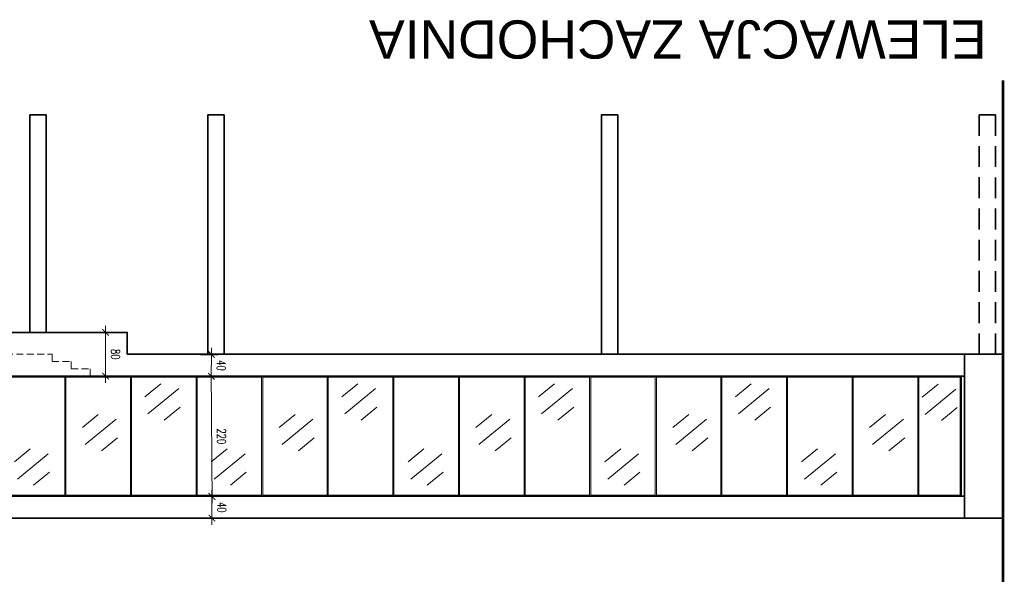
# Model space of a CAD drawing. Header units: inches. Extents: x 0 to 111471, y -105323 to 11070.
# Tile 200 of 256: x 43352 to 45153, y -27195 to -26163. Entities that reach past the tile are written whole.
import ezdxf

# ---------------------------------------------------------------- set-up
doc = ezdxf.new("R2010")
doc.units = ezdxf.units.IN
doc.header["$MEASUREMENT"] = 0
doc.linetypes.add('DASHDOTX2', pattern=[50.8, 25.4, -12.7, 0, -12.7])
doc.linetypes.add('DASHED', pattern=[19.05, 12.7, -6.35])
for name, color, linetype, lineweight in [('888 opisy', 3, 'Continuous', 0), ('888 osie', 5, 'DASHDOTX2', 13), ('888 sciany', 2, 'Continuous', 35), ('888 sciany istniejące', 2, 'Continuous', 35), ('888 widok', 8, 'Continuous', 0), ('888 wymiary', 1, 'Continuous', 0), ('Wymiary', 85, 'Continuous', 18)]:
    doc.layers.add(name, color=color, linetype=linetype, lineweight=lineweight)
doc.styles.get("Standard").update_dxf_attribs({"font": 'arial.ttf'})
doc.styles.add('TS 100_wymiary', font='romans.shx', dxfattribs={"width": 0.7, "height": 16})
doc.dimstyles.new('Dim Style 100', dxfattribs={"dimtxt": 16, "dimasz": 12, "dimexe": 12, "dimexo": 2, "dimgap": 10, "dimtad": 1, "dimdec": 0, "dimzin": 9, "dimtxsty": 'TS 100_wymiary', "dimblk": 'ARCHTICK', "dimcen": 2.5, "dimdle": 12, "dimclrd": 256, "dimclrt": 2, "dimadec": 0, "dimazin": 2, "dimtfac": 1, "dimtdec": 0, "dimtix": 1, "dimtmove": 2, "dimatfit": 3, "dimfxl": 0, "dimlwd": -1, "dimarcsym": 0})

# ---------------------------------------------------------------- blocks, each defined once
blk = doc.blocks.new('_ArchTick')
at = {"layer": 'Wymiary', "color": 0, "const_width": 0.15}
blk.add_lwpolyline([(-0.5, -0.5), (0.5, 0.5)], dxfattribs=at)
blk = doc.blocks.new('*D683')
at = {"layer": '888 wymiary', "color": 0, "lineweight": -2}
for p, q in [((43722.8, -26815.5), (43690.8, -26815.7)), ((43724, -27035.5), (43692, -27035.7))]:
    blk.add_line(p, q, dxfattribs=at)
at = {"layer": '888 wymiary'}
blk.add_line((43704.1, -27047.6), (43702.7, -26803.6), dxfattribs=at)
at = {"layer": 'Defpoints', "color": 0}
for p in [(43702.8, -26815.6), (43754.8, -26815.3), (43756.1, -27035.3)]:
    blk.add_point(p, dxfattribs=at)
at = {"layer": '888 wymiary', "linetype": 'ByBlock', "xscale": 12, "yscale": 12, "zscale": 12}
for p, rotation in [((43702.8, -26815.6), 90.3329199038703), ((43704, -27035.6), 270.3329199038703)]:
    blk.add_blockref('_ArchTick', p, dxfattribs=dict(at, rotation=rotation))
at = {"layer": '888 wymiary', "color": 2, "ltscale": 0.01, "insert": (43721.4, -26925.5), "char_height": 16, "attachment_point": 5, "rotation": 270.3329, "style": 'TS 100_wymiary'}
blk.add_mtext('220', dxfattribs=at)
blk = doc.blocks.new('*D684')
at = {"layer": '888 wymiary', "color": 0, "lineweight": -2}
for p, q in [((43683, -26775.6), (43715, -26775.8)), ((43682.8, -26815.6), (43714.8, -26815.8))]:
    blk.add_line(p, q, dxfattribs=at)
at = {"layer": '888 wymiary'}
blk.add_line((43702.7, -26827.7), (43703, -26763.7), dxfattribs=at)
at = {"layer": 'Defpoints', "color": 0}
for p in [(43629.4, -26775.3), (43703, -26775.7), (43629.2, -26815.3)]:
    blk.add_point(p, dxfattribs=at)
at = {"layer": '888 wymiary', "linetype": 'ByBlock', "xscale": 12, "yscale": 12, "zscale": 12}
for p, rotation in [((43703, -26775.7), 89.67513544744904), ((43702.8, -26815.7), 269.6751354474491)]:
    blk.add_blockref('_ArchTick', p, dxfattribs=dict(at, rotation=rotation))
at = {"layer": '888 wymiary', "color": 2, "ltscale": 0.01, "insert": (43720.9, -26795.8), "char_height": 16, "attachment_point": 5, "rotation": 269.6751, "style": 'TS 100_wymiary'}
blk.add_mtext('40', dxfattribs=at)
blk = doc.blocks.new('*D685')
at = {"layer": '888 wymiary'}
blk.add_line((43703.8, -27023.3), (43703.8, -27087.3), dxfattribs=at)
at = {"layer": '888 wymiary', "color": 0, "lineweight": -2}
for p, q in [((43683.8, -27035.3), (43715.8, -27035.3)), ((43683.8, -27075.3), (43715.8, -27075.3))]:
    blk.add_line(p, q, dxfattribs=at)
at = {"layer": 'Defpoints', "color": 0}
for p in [(43642.9, -27035.3), (43642.9, -27075.3), (43703.8, -27075.3)]:
    blk.add_point(p, dxfattribs=at)
at = {"layer": '888 wymiary', "linetype": 'ByBlock', "xscale": 12, "yscale": 12, "zscale": 12}
for p, rotation in [((43703.8, -27035.3), 90.00000000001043), ((43703.8, -27075.3), 270.0000000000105)]:
    blk.add_blockref('_ArchTick', p, dxfattribs=dict(at, rotation=rotation))
at = {"layer": '888 wymiary', "color": 2, "ltscale": 0.01, "insert": (43721.8, -27055.3), "char_height": 16, "attachment_point": 5, "rotation": 270, "style": 'TS 100_wymiary'}
blk.add_mtext('40', dxfattribs=at)
blk = doc.blocks.new('*D686')
at = {"layer": '888 wymiary'}
blk.add_line((43509.4, -26827.3), (43509.4, -26723.3), dxfattribs=at)
at = {"layer": '888 wymiary', "color": 0, "lineweight": -2}
for p, q in [((43509.4, -26735.3), (43521.4, -26735.3)), ((43509.4, -26815.3), (43521.4, -26815.3))]:
    blk.add_line(p, q, dxfattribs=at)
at = {"layer": 'Defpoints', "color": 0}
for p in [(43507.4, -26735.3), (43509.4, -26735.3), (43507.4, -26815.3)]:
    blk.add_point(p, dxfattribs=at)
at = {"layer": '888 wymiary', "linetype": 'ByBlock', "xscale": 12, "yscale": 12, "zscale": 12}
for p, rotation in [((43509.4, -26735.3), 90.00027056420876), ((43509.4, -26815.3), 270.0002705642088)]:
    blk.add_blockref('_ArchTick', p, dxfattribs=dict(at, rotation=rotation))
at = {"layer": '888 wymiary', "color": 2, "ltscale": 0.01, "insert": (43527.4, -26775.3), "char_height": 16, "attachment_point": 5, "rotation": 270.0003, "style": 'TS 100_wymiary'}
blk.add_mtext('80', dxfattribs=at)

msp = doc.modelspace()

# ---------------------------------------------------------------- linework, layer by layer
at = {"layer": '888 osie', "const_width": 5}
msp.add_lwpolyline([(45150.706, -26273.741), (45150.706, -27192.047)], dxfattribs=at)
at = {"layer": '888 sciany'}
msp.add_line((43335.822, -26815.283), (45080.524, -26815.283), dxfattribs=at)
msp.add_lwpolyline([(42984.15, -26815.283), (44796.822, -26815.283)], dxfattribs=at)
at = {"layer": '888 sciany istniejące', "ltscale": 0.01}
for p, q in [((45080.524, -26775.283), (45080.524, -27075.283)), ((45150.706, -26775.283), (45150.706, -27075.283)), ((45074.24, -27035.283), (45074.24, -26815.283))]:
    msp.add_line(p, q, dxfattribs=at)
at = {"layer": '888 sciany istniejące'}
for points in [[(43400.933, -26337.283), (43400.933, -26735.283), (43370.933, -26735.283), (43370.933, -26337.283), (43400.933, -26337.283)], [(43726.369, -26337.283), (43726.369, -26775.283), (43696.369, -26775.283), (43696.369, -26337.283), (43726.369, -26337.283)]]:
    msp.add_lwpolyline(points, dxfattribs=at)
msp.add_lwpolyline([(44446.369, -26337.283), (44446.369, -26775.283), (44416.369, -26775.283), (44416.369, -26337.283)], close=True, dxfattribs=at)
at = {"layer": '888 sciany istniejące', "linetype": 'DASHED', "ltscale": 3}
msp.add_lwpolyline([(45137.124, -26775.283), (45107.124, -26775.283), (45107.124, -26337.283), (45137.124, -26337.283)], close=True, dxfattribs=at)
at = {"layer": '888 sciany istniejące', "ltscale": 0.01}
for points in [[(43549.08, -26775.283), (43549.08, -26735.283), (42984.157, -26735.283)], [(45150.706, -26775.283), (43549.08, -26775.283)], [(45080.524, -27035.283), (42983.535, -27035.283)], [(45150.706, -27075.283), (42984.162, -27075.283)]]:
    msp.add_lwpolyline(points, dxfattribs=at)
at = {"layer": '888 widok', "ltscale": 0.01}
for p, q in [((45072.314, -26815.275), (45072.314, -26815.283)), ((45074.24, -26815.275), (45074.24, -27035.275)), ((43335.822, -26817.283), (43434.74, -26817.283)), ((43434.74, -26817.283), (43434.74, -27033.283)), ((43436.749, -27033.283), (43436.749, -26817.283)), ((43436.749, -26817.283), (43436.749, -27033.283)), ((43436.749, -26817.283), (43554.74, -26817.283)), ((43554.74, -26817.283), (43554.74, -27033.283)), ((43556.749, -27033.283), (43556.749, -26817.283)), ((43556.749, -26817.283), (43556.749, -27033.283)), ((43556.749, -26817.283), (43674.74, -26817.283)), ((43674.74, -26817.283), (43674.74, -27033.283)), ((43676.749, -27033.283), (43676.749, -26817.283)), ((43676.749, -26817.283), (43676.749, -27033.283)), ((43676.749, -26817.283), (43794.74, -26817.283)), ((43794.74, -26817.283), (43794.74, -27033.283)), ((43796.749, -27033.283), (43796.749, -26817.283)), ((43796.749, -26817.283), (43796.749, -27033.283)), ((43796.749, -26817.283), (43914.74, -26817.283)), ((43914.74, -26817.283), (43914.74, -27033.283)), ((43916.749, -27033.283), (43916.749, -26817.283)), ((43916.749, -26817.283), (43916.749, -27033.283)), ((43916.749, -26817.283), (44034.74, -26817.283)), ((44034.74, -26817.283), (44034.74, -27033.283)), ((44036.749, -27033.283), (44036.749, -26817.283)), ((44036.749, -26817.283), (44036.749, -27033.283)), ((44036.749, -26817.283), (44154.74, -26817.283)), ((44154.74, -26817.283), (44154.74, -27033.283)), ((44156.749, -27033.283), (44156.749, -26817.283)), ((44156.749, -26817.283), (44156.749, -27033.283)), ((44156.749, -26817.283), (44274.74, -26817.283)), ((44274.74, -26817.283), (44274.74, -27033.283)), ((44276.749, -27033.283), (44276.749, -26817.283)), ((44276.749, -26817.283), (44276.749, -27033.283)), ((44276.749, -26817.283), (44394.74, -26817.283)), ((44394.74, -26817.283), (44394.74, -27033.283)), ((44396.749, -27033.283), (44396.749, -26817.283)), ((44396.749, -26817.283), (44396.749, -27033.283)), ((44396.749, -26817.283), (44514.74, -26817.283)), ((44514.74, -26817.283), (44514.74, -27033.283)), ((44516.749, -27033.283), (44516.749, -26817.283)), ((44516.749, -26817.283), (44516.749, -27033.283)), ((44516.749, -26817.283), (44634.74, -26817.283)), ((44634.74, -26817.283), (44634.74, -27033.283)), ((44636.749, -27033.283), (44636.749, -26817.283)), ((44636.749, -26817.283), (44636.749, -27033.283)), ((44636.749, -26817.283), (44754.74, -26817.283)), ((44754.74, -26817.283), (44754.74, -27033.283)), ((44756.749, -27033.283), (44756.749, -26817.283)), ((44756.749, -26817.283), (44756.749, -27033.283)), ((44756.749, -26817.283), (44874.74, -26817.283)), ((44874.74, -26817.283), (44874.74, -27033.283)), ((44876.749, -27033.283), (44876.749, -26817.283)), ((44876.749, -26817.283), (44876.749, -27033.283)), ((44876.749, -26817.283), (44994.74, -26817.283)), ((44994.74, -26817.283), (44994.74, -27033.283)), ((44996.749, -27033.283), (44996.749, -26817.283)), ((44996.749, -26817.283), (44996.749, -27033.283)), ((44996.749, -26817.283), (45072.314, -26817.283)), ((45072.314, -26817.283), (45072.314, -27033.283))]:
    msp.add_line(p, q, dxfattribs=at)
at = {"layer": '888 widok', "linetype": 'DASHED'}
msp.add_lwpolyline([(42984.162, -26775.284), (43411.407, -26775.284), (43411.407, -26788.617), (43446.407, -26788.617), (43446.407, -26801.95), (43481.407, -26801.95), (43481.407, -26815.283), (43516.407, -26815.283)], dxfattribs=at)
at = {"layer": '888 widok', "ltscale": 0.01}
for points in [[(43316.749, -26817.283), (43434.74, -26817.283)], [(43581.413, -26852.993), (43610.464, -26829.127)], [(43941.413, -26852.993), (43970.464, -26829.127)], [(44301.413, -26852.993), (44330.464, -26829.127)], [(44661.413, -26852.993), (44690.464, -26829.127)], [(45002.931, -26853.871), (45031.983, -26830.004)], [(43586.843, -26884.408), (43643.303, -26838.023)], [(43946.843, -26884.408), (44003.303, -26838.023)], [(44306.843, -26884.408), (44363.303, -26838.023)], [(44666.843, -26884.408), (44723.303, -26838.023)], [(45008.361, -26885.285), (45064.822, -26838.901)], [(43466.831, -26909.278), (43495.882, -26885.411)], [(43616.606, -26895.832), (43645.658, -26871.965)], [(43826.831, -26909.278), (43855.882, -26885.411)], [(43976.606, -26895.832), (44005.658, -26871.965)], [(44186.831, -26909.278), (44215.882, -26885.411)], [(44336.606, -26895.832), (44365.658, -26871.965)], [(44546.831, -26909.278), (44575.882, -26885.411)], [(44696.606, -26895.832), (44725.658, -26871.965)], [(44906.831, -26909.278), (44935.882, -26885.411)], [(45038.125, -26896.709), (45067.176, -26872.842)], [(43472.261, -26940.693), (43528.721, -26894.308)], [(43832.261, -26940.693), (43888.721, -26894.308)], [(44192.261, -26940.693), (44248.721, -26894.308)], [(44552.261, -26940.693), (44608.721, -26894.308)], [(44912.261, -26940.693), (44968.721, -26894.308)], [(43502.024, -26952.117), (43531.076, -26928.25)], [(43862.024, -26952.117), (43891.076, -26928.25)], [(44222.024, -26952.117), (44251.076, -26928.25)], [(44582.024, -26952.117), (44611.076, -26928.25)], [(44942.024, -26952.117), (44971.076, -26928.25)], [(43342.52, -26972.361), (43371.571, -26948.494)], [(43347.95, -27003.776), (43404.41, -26957.391)], [(43702.52, -26972.361), (43731.571, -26948.494)], [(43707.95, -27003.776), (43764.41, -26957.391)], [(44062.52, -26972.361), (44091.571, -26948.494)], [(44067.95, -27003.776), (44124.41, -26957.391)], [(44422.52, -26972.361), (44451.571, -26948.494)], [(44427.95, -27003.776), (44484.41, -26957.391)], [(44782.52, -26972.361), (44811.571, -26948.494)], [(44787.95, -27003.776), (44844.41, -26957.391)], [(43377.714, -27015.2), (43406.765, -26991.333)], [(43737.714, -27015.2), (43766.765, -26991.333)], [(44097.714, -27015.2), (44126.765, -26991.333)], [(44457.714, -27015.2), (44486.765, -26991.333)], [(44817.714, -27015.2), (44846.765, -26991.333)], [(43434.74, -27033.283), (43316.749, -27033.283)], [(43554.74, -27033.283), (43436.749, -27033.283)], [(43674.74, -27033.283), (43556.749, -27033.283)], [(43794.74, -27033.283), (43676.749, -27033.283)], [(43914.74, -27033.283), (43796.749, -27033.283)], [(44034.74, -27033.283), (43916.749, -27033.283)], [(44154.74, -27033.283), (44036.749, -27033.283)], [(44274.74, -27033.283), (44156.749, -27033.283)], [(44394.74, -27033.283), (44276.749, -27033.283)], [(44514.74, -27033.283), (44396.749, -27033.283)], [(44634.74, -27033.283), (44516.749, -27033.283)], [(44754.74, -27033.283), (44636.749, -27033.283)], [(44874.74, -27033.283), (44756.749, -27033.283)], [(44994.74, -27033.283), (44876.749, -27033.283)], [(45072.314, -27033.283), (44996.749, -27033.283)]]:
    msp.add_lwpolyline(points, dxfattribs=at)

# ---------------------------------------------------------------- texts
at = {"layer": '888 opisy', "insert": (45121.267, -26234.168), "char_height": 70, "width": 1659.0893, "attachment_point": 1, "rotation": 180}
msp.add_mtext('ELEWACJA ZACHODNIA', dxfattribs=at)

# ---------------------------------------------------------------- dimensions: what is measured, and where the dimension line sits
at = {"layer": '888 wymiary'}
for p1, p2, distance, picture, middle in [((43507.36, -26815.283), (43507.359, -26735.283), -2, '*D686', (43527.359, -26775.283)), ((43629.189, -26815.283), (43629.416, -26775.283), -73.566, '*D684', (43720.867, -26795.802)), ((43642.944, -27035.283), (43642.944, -27075.283), 60.81, '*D685', (43721.754, -27055.283))]:
    dim = msp.add_aligned_dim(p1=p1, p2=p2, distance=distance, dimstyle='Dim Style 100', override={"dimtxsty": 'TS 100_wymiary'}, dxfattribs=at)
    dim.commit()
    dim.dimension.update_dxf_attribs({"geometry": picture, "text_midpoint": middle})
dim = msp.add_aligned_dim(p1=(43756.058, -27035.283), p2=(43754.779, -26815.283), distance=52.022, dimstyle='Dim Style 100', dxfattribs=at)
dim.commit()
dim.dimension.update_dxf_attribs({"geometry": '*D683', "text_midpoint": (43721.397, -26925.48)})

doc.saveas('drawing.dxf')
